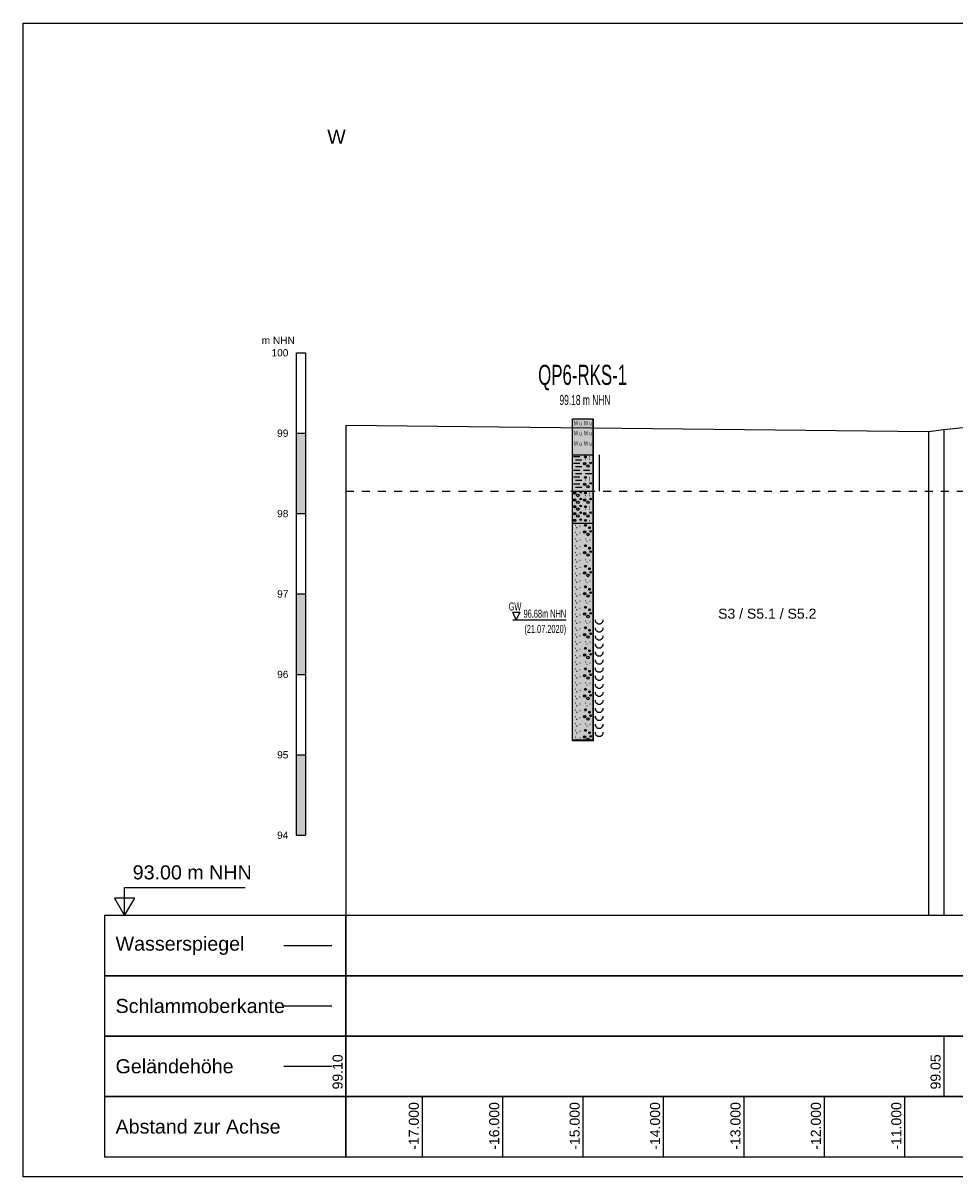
# Model space of a CAD drawing. Header units: metres. Extents: x -17 to 824, y 89 to 134.
# Tile 53 of 80: x 478 to 490, y 90 to 104. Entities that reach past the tile are written whole.
import ezdxf
from ezdxf.enums import TextEntityAlignment as Align

# ---------------------------------------------------------------- set-up
doc = ezdxf.new("R2010")
doc.units = ezdxf.units.M
doc.linetypes.add('ACAD_ISO03W100', pattern=[30, 12, -18])
for name, color, linetype in [('BG_GT_DC_RKS', 249, 'Continuous'), ('BG_GT_SCHICHT', 3, 'ACAD_ISO03W100'), ('BG_GT_TE', 6, 'Continuous'), ('BW_KOERP_GESCH', 126, 'Continuous'), ('BW_Z_BEM', 52, 'Continuous'), ('P_TO_GEW', 242, 'Continuous'), ('P_TO_NUTZ_WASSER', 152, 'Continuous'), ('ZZ_GITTER', 40, 'Continuous'), ('ZZ_LAYOUT', 2, 'Continuous')]:
    doc.layers.add(name, color=color, linetype=linetype)
doc.layers.add('ZZ_AFENSTER', color=6, linetype='Continuous', plot=False)
doc.styles.add('ARI018_V_100', font='arial.ttf', dxfattribs={"height": 0.18})
doc.styles.add('ARI025_V_50', font='arial.ttf', dxfattribs={"height": 0.125})
doc.styles.add('ARI035_V_50', font='arial.ttf', dxfattribs={"height": 0.175})
doc.styles.add('Arial', font='arial.ttf')
doc.styles.get("Standard").update_dxf_attribs({"font": 'arial.ttf'})

# ---------------------------------------------------------------- blocks, each defined once
blk = doc.blocks.new('QP6-RKS-1')
for p, q in [((-0.00255, 0), (0.00255, 0)), ((-0.00255, -0.0091), (-0.00255, 0)), ((-0.00255, 0), (0.00245, 0)), ((-0.00255, -0.08), (-0.00255, 0)), ((0.00245, 0), (0.00245, -0.08)), ((0.00255, 0), (0.00255, -0.0091)), ((-0.00255, -0.009), (0.00255, -0.009)), ((-0.00255, -0.0181), (-0.00255, -0.009)), ((0.00255, -0.0091), (-0.00255, -0.0091)), ((-0.00235, -0.0094), (-0.00075, -0.0094)), ((-0.00235, -0.0111), (-0.00075, -0.0111)), ((-0.00185, -0.0102), (-0.00025, -0.0102)), ((0.00045, -0.0095), (0.00085, -0.0095)), ((0.00045, -0.0112), (0.00055, -0.0112)), ((0.00046, -0.00945), (0.00084, -0.00945)), ((0.00046, -0.00955), (0.00084, -0.00955)), ((0.00048, -0.0094), (0.00082, -0.0094)), ((0.00048, -0.0096), (0.00082, -0.0096)), ((0.00052, -0.00935), (0.00078, -0.00935)), ((0.00052, -0.00965), (0.00078, -0.00965)), ((0.00065, -0.0101), (0.00075, -0.0101)), ((0.00165, -0.0095), (0.00175, -0.0095)), ((0.00165, -0.0101), (0.00175, -0.0101)), ((0.00255, -0.009), (0.00255, -0.0181)), ((0.00405, -0.009), (0.00405, -0.018)), ((-0.00235, -0.0128), (-0.00075, -0.0128)), ((-0.00185, -0.0119), (-0.00025, -0.0119)), ((-0.00185, -0.0136), (-0.00025, -0.0136)), ((0.00015, -0.0128), (0.00175, -0.0128)), ((0.00065, -0.0136), (0.00225, -0.0136)), ((-0.00235, -0.0145), (-0.00075, -0.0145)), ((-0.00235, -0.0162), (-0.00075, -0.0162)), ((-0.00185, -0.0153), (-0.00025, -0.0153)), ((-0.00185, -0.017), (-0.00025, -0.017)), ((0.00045, -0.0146), (0.00085, -0.0146)), ((0.00045, -0.0163), (0.00055, -0.0163)), ((0.00046, -0.01455), (0.00084, -0.01455)), ((0.00046, -0.01465), (0.00084, -0.01465)), ((0.00048, -0.0145), (0.00082, -0.0145)), ((0.00048, -0.0147), (0.00082, -0.0147)), ((0.00052, -0.01445), (0.00078, -0.01445)), ((0.00052, -0.01475), (0.00078, -0.01475)), ((0.00065, -0.0152), (0.00075, -0.0152)), ((0.00165, -0.0146), (0.00175, -0.0146)), ((0.00165, -0.0152), (0.00175, -0.0152)), ((-0.00255, -0.018), (0.00255, -0.018)), ((-0.00255, -0.0261), (-0.00255, -0.018)), ((0.00255, -0.0181), (-0.00255, -0.0181)), ((-0.00205, -0.0185), (-0.00195, -0.0185)), ((0.00045, -0.0185), (0.00085, -0.0185)), ((0.00046, -0.01845), (0.00084, -0.01845)), ((0.00046, -0.01855), (0.00084, -0.01855)), ((0.00048, -0.0184), (0.00082, -0.0184)), ((0.00048, -0.0186), (0.00082, -0.0186)), ((0.00052, -0.01835), (0.00078, -0.01835)), ((0.00052, -0.01865), (0.00078, -0.01865)), ((0.00065, -0.0191), (0.00075, -0.0191)), ((0.00165, -0.0185), (0.00175, -0.0185)), ((0.00165, -0.0191), (0.00175, -0.0191)), ((0.00255, -0.018), (0.00255, -0.0261)), ((-0.00205, -0.0202), (-0.00195, -0.0202)), ((-0.00205, -0.0219), (-0.00195, -0.0219)), ((0.00045, -0.0202), (0.00055, -0.0202)), ((0.00045, -0.0219), (0.00085, -0.0219)), ((0.00046, -0.02185), (0.00084, -0.02185)), ((0.00046, -0.02195), (0.00084, -0.02195)), ((0.00048, -0.0218), (0.00082, -0.0218)), ((0.00048, -0.022), (0.00082, -0.022)), ((0.00052, -0.02175), (0.00078, -0.02175)), ((0.00052, -0.02205), (0.00078, -0.02205)), ((0.00065, -0.0225), (0.00075, -0.0225)), ((0.00165, -0.0219), (0.00175, -0.0219)), ((0.00165, -0.0225), (0.00175, -0.0225)), ((-0.00205, -0.0236), (-0.00195, -0.0236)), ((-0.00205, -0.0253), (-0.00195, -0.0253)), ((0.00045, -0.0236), (0.00055, -0.0236)), ((0.00045, -0.0253), (0.00085, -0.0253)), ((0.00046, -0.02525), (0.00084, -0.02525)), ((0.00046, -0.02535), (0.00084, -0.02535)), ((0.00048, -0.0252), (0.00082, -0.0252)), ((0.00048, -0.0254), (0.00082, -0.0254)), ((0.00052, -0.02515), (0.00078, -0.02515)), ((0.00052, -0.02545), (0.00078, -0.02545)), ((0.00165, -0.0253), (0.00175, -0.0253)), ((-0.00255, -0.026), (0.00255, -0.026)), ((-0.00255, -0.0801), (-0.00255, -0.026)), ((0.00255, -0.0261), (-0.00255, -0.0261)), ((-0.00195, -0.0265), (-0.00185, -0.0265)), ((-0.00195, -0.0282), (-0.00185, -0.0282)), ((-0.00155, -0.0271), (-0.00145, -0.0271)), ((-0.00075, -0.0267), (-0.00065, -0.0267)), ((-0.00075, -0.0284), (-0.00065, -0.0284)), ((0.00045, -0.0265), (0.00085, -0.0265)), ((0.00045, -0.0282), (0.00055, -0.0282)), ((0.00046, -0.02645), (0.00084, -0.02645)), ((0.00046, -0.02655), (0.00084, -0.02655)), ((0.00048, -0.0264), (0.00082, -0.0264)), ((0.00048, -0.0266), (0.00082, -0.0266)), ((0.00052, -0.02635), (0.00078, -0.02635)), ((0.00052, -0.02665), (0.00078, -0.02665)), ((0.00145, -0.0271), (0.00185, -0.0271)), ((0.00146, -0.02705), (0.00184, -0.02705)), ((0.00146, -0.02715), (0.00184, -0.02715)), ((0.00148, -0.027), (0.00182, -0.027)), ((0.00148, -0.0272), (0.00182, -0.0272)), ((0.00152, -0.02695), (0.00178, -0.02695)), ((0.00152, -0.02725), (0.00178, -0.02725)), ((0.00165, -0.0259), (0.00175, -0.0259)), ((0.00255, -0.026), (0.00255, -0.0801)), ((-0.00195, -0.0299), (-0.00185, -0.0299)), ((-0.00155, -0.0288), (-0.00145, -0.0288)), ((-0.00155, -0.0305), (-0.00145, -0.0305)), ((-0.00075, -0.0301), (-0.00065, -0.0301)), ((0.00046, -0.03155), (0.00084, -0.03155)), ((0.00048, -0.0315), (0.00082, -0.0315)), ((0.00052, -0.03145), (0.00078, -0.03145)), ((0.00055, -0.0299), (0.00065, -0.0299)), ((0.00095, -0.0305), (0.00105, -0.0305)), ((0.00175, -0.0301), (0.00185, -0.0301)), ((-0.00195, -0.0316), (-0.00185, -0.0316)), ((-0.00195, -0.0333), (-0.00185, -0.0333)), ((-0.00155, -0.0322), (-0.00145, -0.0322)), ((-0.00155, -0.0339), (-0.00145, -0.0339)), ((-0.00075, -0.0318), (-0.00065, -0.0318)), ((-0.00075, -0.0335), (-0.00065, -0.0335)), ((0.00045, -0.0316), (0.00085, -0.0316)), ((0.00045, -0.0333), (0.00055, -0.0333)), ((0.00046, -0.03165), (0.00084, -0.03165)), ((0.00048, -0.0317), (0.00082, -0.0317)), ((0.00052, -0.03175), (0.00078, -0.03175)), ((0.00145, -0.0322), (0.00185, -0.0322)), ((0.00146, -0.03215), (0.00184, -0.03215)), ((0.00146, -0.03225), (0.00184, -0.03225)), ((0.00148, -0.0321), (0.00182, -0.0321)), ((0.00148, -0.0323), (0.00182, -0.0323)), ((0.00152, -0.03205), (0.00178, -0.03205)), ((0.00152, -0.03235), (0.00178, -0.03235)), ((-0.00195, -0.035), (-0.00185, -0.035)), ((-0.00195, -0.0367), (-0.00185, -0.0367)), ((-0.00155, -0.0356), (-0.00145, -0.0356)), ((-0.00155, -0.0373), (-0.00145, -0.0373)), ((-0.00075, -0.0352), (-0.00065, -0.0352)), ((-0.00075, -0.0369), (-0.00065, -0.0369)), ((0.00045, -0.0367), (0.00085, -0.0367)), ((0.00046, -0.03665), (0.00084, -0.03665)), ((0.00046, -0.03675), (0.00084, -0.03675)), ((0.00048, -0.0366), (0.00082, -0.0366)), ((0.00048, -0.0368), (0.00082, -0.0368)), ((0.00052, -0.03655), (0.00078, -0.03655)), ((0.00052, -0.03685), (0.00078, -0.03685)), ((0.00055, -0.035), (0.00065, -0.035)), ((0.00095, -0.0356), (0.00105, -0.0356)), ((0.00145, -0.0373), (0.00185, -0.0373)), ((0.00146, -0.03725), (0.00184, -0.03725)), ((0.00148, -0.0372), (0.00182, -0.0372)), ((0.00152, -0.03715), (0.00178, -0.03715)), ((0.00175, -0.0352), (0.00185, -0.0352)), ((-0.00195, -0.0384), (-0.00185, -0.0384)), ((-0.00195, -0.0401), (-0.00185, -0.0401)), ((-0.00155, -0.039), (-0.00145, -0.039)), ((-0.00075, -0.0386), (-0.00065, -0.0386)), ((0.00045, -0.0384), (0.00055, -0.0384)), ((0.00055, -0.0401), (0.00065, -0.0401)), ((0.00146, -0.03735), (0.00184, -0.03735)), ((0.00148, -0.0374), (0.00182, -0.0374)), ((0.00152, -0.03745), (0.00178, -0.03745)), ((-0.00195, -0.0418), (-0.00185, -0.0418)), ((-0.00155, -0.0407), (-0.00145, -0.0407)), ((-0.00155, -0.0424), (-0.00145, -0.0424)), ((-0.00075, -0.0403), (-0.00065, -0.0403)), ((-0.00075, -0.042), (-0.00065, -0.042)), ((0.00045, -0.0418), (0.00085, -0.0418)), ((0.00046, -0.04175), (0.00084, -0.04175)), ((0.00046, -0.04185), (0.00084, -0.04185)), ((0.00048, -0.0417), (0.00082, -0.0417)), ((0.00048, -0.0419), (0.00082, -0.0419)), ((0.00052, -0.04165), (0.00078, -0.04165)), ((0.00052, -0.04195), (0.00078, -0.04195)), ((0.00095, -0.0407), (0.00105, -0.0407)), ((0.00145, -0.0424), (0.00185, -0.0424)), ((0.00146, -0.04235), (0.00184, -0.04235)), ((0.00146, -0.04245), (0.00184, -0.04245)), ((0.00148, -0.0423), (0.00182, -0.0423)), ((0.00148, -0.0425), (0.00182, -0.0425)), ((0.00152, -0.04225), (0.00178, -0.04225)), ((0.00152, -0.04255), (0.00178, -0.04255)), ((0.00175, -0.0403), (0.00185, -0.0403)), ((-0.00195, -0.0435), (-0.00185, -0.0435)), ((-0.00195, -0.0452), (-0.00185, -0.0452)), ((-0.00155, -0.0441), (-0.00145, -0.0441)), ((-0.00155, -0.0458), (-0.00145, -0.0458)), ((-0.00075, -0.0437), (-0.00065, -0.0437)), ((-0.00075, -0.0454), (-0.00065, -0.0454)), ((0.00045, -0.0435), (0.00055, -0.0435)), ((0.00055, -0.0452), (0.00065, -0.0452)), ((0.00095, -0.0458), (0.00105, -0.0458)), ((0.00175, -0.0454), (0.00185, -0.0454)), ((-0.00195, -0.0469), (-0.00185, -0.0469)), ((-0.00195, -0.0486), (-0.00185, -0.0486)), ((-0.00155, -0.0475), (-0.00145, -0.0475)), ((-0.00075, -0.0471), (-0.00065, -0.0471)), ((0.00045, -0.0469), (0.00085, -0.0469)), ((0.00045, -0.0486), (0.00055, -0.0486)), ((0.00046, -0.04685), (0.00084, -0.04685)), ((0.00046, -0.04695), (0.00084, -0.04695)), ((0.00048, -0.0468), (0.00082, -0.0468)), ((0.00048, -0.047), (0.00082, -0.047)), ((0.00052, -0.04675), (0.00078, -0.04675)), ((0.00052, -0.04705), (0.00078, -0.04705)), ((0.00145, -0.0475), (0.00185, -0.0475)), ((0.00146, -0.04745), (0.00184, -0.04745)), ((0.00146, -0.04755), (0.00184, -0.04755)), ((0.00148, -0.0474), (0.00182, -0.0474)), ((0.00148, -0.0476), (0.00182, -0.0476)), ((0.00152, -0.04735), (0.00178, -0.04735)), ((0.00152, -0.04765), (0.00178, -0.04765)), ((-0.00195, -0.0503), (-0.00185, -0.0503)), ((-0.00155, -0.0492), (-0.00145, -0.0492)), ((-0.00155, -0.0509), (-0.00145, -0.0509)), ((-0.00075, -0.0488), (-0.00065, -0.0488)), ((-0.00075, -0.0505), (-0.00065, -0.0505)), ((0.00055, -0.0503), (0.00065, -0.0503)), ((0.00095, -0.0509), (0.00105, -0.0509)), ((0.00175, -0.0505), (0.00185, -0.0505)), ((0.00305, -0.05), (0.00305, -0.0503)), ((0.00305, -0.0503), (0.00325, -0.0506)), ((0.00325, -0.0506), (0.00345, -0.0508)), ((0.00345, -0.0508), (0.00375, -0.051)), ((0.00375, -0.051), (0.00405, -0.051)), ((0.00405, -0.051), (0.00435, -0.051)), ((0.00435, -0.051), (0.00465, -0.0508)), ((0.00465, -0.0508), (0.00485, -0.0506)), ((0.00485, -0.0506), (0.00505, -0.0503)), ((0.00505, -0.0503), (0.00505, -0.05)), ((-0.00195, -0.052), (-0.00185, -0.052)), ((-0.00195, -0.0537), (-0.00185, -0.0537)), ((-0.00155, -0.0526), (-0.00145, -0.0526)), ((-0.00155, -0.0543), (-0.00145, -0.0543)), ((-0.00075, -0.0522), (-0.00065, -0.0522)), ((-0.00075, -0.0539), (-0.00065, -0.0539)), ((0.00045, -0.052), (0.00085, -0.052)), ((0.00045, -0.0537), (0.00055, -0.0537)), ((0.00046, -0.05195), (0.00084, -0.05195)), ((0.00046, -0.05205), (0.00084, -0.05205)), ((0.00048, -0.0519), (0.00082, -0.0519)), ((0.00048, -0.0521), (0.00082, -0.0521)), ((0.00052, -0.05185), (0.00078, -0.05185)), ((0.00052, -0.05215), (0.00078, -0.05215)), ((0.00145, -0.0526), (0.00185, -0.0526)), ((0.00146, -0.05255), (0.00184, -0.05255)), ((0.00146, -0.05265), (0.00184, -0.05265)), ((0.00148, -0.0525), (0.00182, -0.0525)), ((0.00148, -0.0527), (0.00182, -0.0527)), ((0.00152, -0.05245), (0.00178, -0.05245)), ((0.00152, -0.05275), (0.00178, -0.05275)), ((0.00305, -0.052), (0.00305, -0.0523)), ((0.00305, -0.0523), (0.00325, -0.0526)), ((0.00305, -0.054), (0.00305, -0.0543)), ((0.00305, -0.0543), (0.00325, -0.0546)), ((0.00325, -0.0526), (0.00345, -0.0528)), ((0.00345, -0.0528), (0.00375, -0.053)), ((0.00375, -0.053), (0.00405, -0.053)), ((0.00405, -0.053), (0.00435, -0.053)), ((0.00435, -0.053), (0.00465, -0.0528)), ((0.00465, -0.0528), (0.00485, -0.0526)), ((0.00485, -0.0526), (0.00505, -0.0523)), ((0.00485, -0.0546), (0.00505, -0.0543)), ((0.00505, -0.0523), (0.00505, -0.052)), ((0.00505, -0.0543), (0.00505, -0.054)), ((-0.00195, -0.0554), (-0.00185, -0.0554)), ((-0.00195, -0.0571), (-0.00185, -0.0571)), ((-0.00155, -0.056), (-0.00145, -0.056)), ((-0.00075, -0.0556), (-0.00065, -0.0556)), ((-0.00075, -0.0573), (-0.00065, -0.0573)), ((0.00045, -0.0571), (0.00085, -0.0571)), ((0.00046, -0.05705), (0.00084, -0.05705)), ((0.00046, -0.05715), (0.00084, -0.05715)), ((0.00048, -0.057), (0.00082, -0.057)), ((0.00048, -0.0572), (0.00082, -0.0572)), ((0.00052, -0.05695), (0.00078, -0.05695)), ((0.00052, -0.05725), (0.00078, -0.05725)), ((0.00055, -0.0554), (0.00065, -0.0554)), ((0.00095, -0.056), (0.00105, -0.056)), ((0.00175, -0.0556), (0.00185, -0.0556)), ((0.00305, -0.056), (0.00305, -0.0563)), ((0.00305, -0.0563), (0.00325, -0.0566)), ((0.00325, -0.0546), (0.00345, -0.0548)), ((0.00325, -0.0566), (0.00345, -0.0568)), ((0.00345, -0.0548), (0.00375, -0.055)), ((0.00345, -0.0568), (0.00375, -0.057)), ((0.00375, -0.055), (0.00405, -0.055)), ((0.00375, -0.057), (0.00405, -0.057)), ((0.00405, -0.055), (0.00435, -0.055)), ((0.00405, -0.057), (0.00435, -0.057)), ((0.00435, -0.055), (0.00465, -0.0548)), ((0.00435, -0.057), (0.00465, -0.0568)), ((0.00465, -0.0548), (0.00485, -0.0546)), ((0.00465, -0.0568), (0.00485, -0.0566)), ((0.00485, -0.0566), (0.00505, -0.0563)), ((0.00505, -0.0563), (0.00505, -0.056)), ((-0.00195, -0.0588), (-0.00185, -0.0588)), ((-0.00155, -0.0577), (-0.00145, -0.0577)), ((-0.00155, -0.0594), (-0.00145, -0.0594)), ((-0.00075, -0.059), (-0.00065, -0.059)), ((0.00045, -0.0588), (0.00055, -0.0588)), ((0.00145, -0.0577), (0.00185, -0.0577)), ((0.00146, -0.05765), (0.00184, -0.05765)), ((0.00146, -0.05775), (0.00184, -0.05775)), ((0.00148, -0.0576), (0.00182, -0.0576)), ((0.00148, -0.0578), (0.00182, -0.0578)), ((0.00152, -0.05755), (0.00178, -0.05755)), ((0.00152, -0.05785), (0.00178, -0.05785)), ((0.00305, -0.058), (0.00305, -0.0583)), ((0.00305, -0.0583), (0.00325, -0.0586)), ((0.00305, -0.06), (0.00305, -0.0603)), ((0.00325, -0.0586), (0.00345, -0.0588)), ((0.00345, -0.0588), (0.00375, -0.059)), ((0.00375, -0.059), (0.00405, -0.059)), ((0.00405, -0.059), (0.00435, -0.059)), ((0.00435, -0.059), (0.00465, -0.0588)), ((0.00465, -0.0588), (0.00485, -0.0586)), ((0.00485, -0.0586), (0.00505, -0.0583)), ((0.00505, -0.0583), (0.00505, -0.058)), ((0.00505, -0.0603), (0.00505, -0.06)), ((-0.00195, -0.0605), (-0.00185, -0.0605)), ((-0.00195, -0.0622), (-0.00185, -0.0622)), ((-0.00155, -0.0611), (-0.00145, -0.0611)), ((-0.00155, -0.0628), (-0.00145, -0.0628)), ((-0.00075, -0.0607), (-0.00065, -0.0607)), ((-0.00075, -0.0624), (-0.00065, -0.0624)), ((0.00045, -0.0622), (0.00085, -0.0622)), ((0.00046, -0.06215), (0.00084, -0.06215)), ((0.00046, -0.06225), (0.00084, -0.06225)), ((0.00048, -0.0621), (0.00082, -0.0621)), ((0.00048, -0.0623), (0.00082, -0.0623)), ((0.00052, -0.06205), (0.00078, -0.06205)), ((0.00052, -0.06235), (0.00078, -0.06235)), ((0.00055, -0.0605), (0.00065, -0.0605)), ((0.00095, -0.0611), (0.00105, -0.0611)), ((0.00145, -0.0628), (0.00185, -0.0628)), ((0.00146, -0.06275), (0.00184, -0.06275)), ((0.00146, -0.06285), (0.00184, -0.06285)), ((0.00148, -0.0627), (0.00182, -0.0627)), ((0.00148, -0.0629), (0.00182, -0.0629)), ((0.00152, -0.06265), (0.00178, -0.06265)), ((0.00152, -0.06295), (0.00178, -0.06295)), ((0.00175, -0.0607), (0.00185, -0.0607)), ((0.00305, -0.0603), (0.00325, -0.0606)), ((0.00305, -0.062), (0.00305, -0.0623)), ((0.00305, -0.0623), (0.00325, -0.0626)), ((0.00325, -0.0606), (0.00345, -0.0608)), ((0.00325, -0.0626), (0.00345, -0.0628)), ((0.00345, -0.0608), (0.00375, -0.061)), ((0.00345, -0.0628), (0.00375, -0.063)), ((0.00375, -0.061), (0.00405, -0.061)), ((0.00375, -0.063), (0.00405, -0.063)), ((0.00405, -0.061), (0.00435, -0.061)), ((0.00405, -0.063), (0.00435, -0.063)), ((0.00435, -0.061), (0.00465, -0.0608)), ((0.00435, -0.063), (0.00465, -0.0628)), ((0.00465, -0.0608), (0.00485, -0.0606)), ((0.00465, -0.0628), (0.00485, -0.0626)), ((0.00485, -0.0606), (0.00505, -0.0603)), ((0.00485, -0.0626), (0.00505, -0.0623)), ((0.00505, -0.0623), (0.00505, -0.062)), ((-0.00195, -0.0639), (-0.00185, -0.0639)), ((-0.00195, -0.0656), (-0.00185, -0.0656)), ((-0.00155, -0.0645), (-0.00145, -0.0645)), ((-0.00075, -0.0641), (-0.00065, -0.0641)), ((-0.00075, -0.0658), (-0.00065, -0.0658)), ((0.00045, -0.0639), (0.00055, -0.0639)), ((0.00055, -0.0656), (0.00065, -0.0656)), ((0.00175, -0.0658), (0.00185, -0.0658)), ((0.00305, -0.064), (0.00305, -0.0643)), ((0.00305, -0.0643), (0.00325, -0.0646)), ((0.00305, -0.066), (0.00305, -0.0663)), ((0.00325, -0.0646), (0.00345, -0.0648)), ((0.00345, -0.0648), (0.00375, -0.065)), ((0.00375, -0.065), (0.00405, -0.065)), ((0.00405, -0.065), (0.00435, -0.065)), ((0.00435, -0.065), (0.00465, -0.0648)), ((0.00465, -0.0648), (0.00485, -0.0646)), ((0.00485, -0.0646), (0.00505, -0.0643)), ((0.00505, -0.0643), (0.00505, -0.064)), ((0.00505, -0.0663), (0.00505, -0.066)), ((-0.00195, -0.0673), (-0.00185, -0.0673)), ((-0.00155, -0.0662), (-0.00145, -0.0662)), ((-0.00155, -0.0679), (-0.00145, -0.0679)), ((-0.00075, -0.0675), (-0.00065, -0.0675)), ((0.00045, -0.0673), (0.00085, -0.0673)), ((0.00046, -0.06725), (0.00084, -0.06725)), ((0.00046, -0.06735), (0.00084, -0.06735)), ((0.00048, -0.0672), (0.00082, -0.0672)), ((0.00048, -0.0674), (0.00082, -0.0674)), ((0.00052, -0.06715), (0.00078, -0.06715)), ((0.00052, -0.06745), (0.00078, -0.06745)), ((0.00095, -0.0662), (0.00105, -0.0662)), ((0.00145, -0.0679), (0.00185, -0.0679)), ((0.00146, -0.06785), (0.00184, -0.06785)), ((0.00146, -0.06795), (0.00184, -0.06795)), ((0.00148, -0.0678), (0.00182, -0.0678)), ((0.00148, -0.068), (0.00182, -0.068)), ((0.00152, -0.06775), (0.00178, -0.06775)), ((0.00152, -0.06805), (0.00178, -0.06805)), ((0.00305, -0.0663), (0.00325, -0.0666)), ((0.00305, -0.068), (0.00305, -0.0683)), ((0.00305, -0.0683), (0.00325, -0.0686)), ((0.00325, -0.0666), (0.00345, -0.0668)), ((0.00325, -0.0686), (0.00345, -0.0688)), ((0.00345, -0.0668), (0.00375, -0.067)), ((0.00345, -0.0688), (0.00375, -0.069)), ((0.00375, -0.067), (0.00405, -0.067)), ((0.00405, -0.067), (0.00435, -0.067)), ((0.00435, -0.067), (0.00465, -0.0668)), ((0.00435, -0.069), (0.00465, -0.0688)), ((0.00465, -0.0668), (0.00485, -0.0666)), ((0.00465, -0.0688), (0.00485, -0.0686)), ((0.00485, -0.0666), (0.00505, -0.0663)), ((0.00485, -0.0686), (0.00505, -0.0683)), ((0.00505, -0.0683), (0.00505, -0.068)), ((-0.00195, -0.069), (-0.00185, -0.069)), ((-0.00195, -0.0707), (-0.00185, -0.0707)), ((-0.00155, -0.0696), (-0.00145, -0.0696)), ((-0.00155, -0.0713), (-0.00145, -0.0713)), ((-0.00075, -0.0692), (-0.00065, -0.0692)), ((-0.00075, -0.0709), (-0.00065, -0.0709)), ((0.00045, -0.069), (0.00055, -0.069)), ((0.00055, -0.0707), (0.00065, -0.0707)), ((0.00095, -0.0713), (0.00105, -0.0713)), ((0.00175, -0.0709), (0.00185, -0.0709)), ((0.00305, -0.07), (0.00305, -0.0703)), ((0.00305, -0.0703), (0.00325, -0.0706)), ((0.00325, -0.0706), (0.00345, -0.0708)), ((0.00345, -0.0708), (0.00375, -0.071)), ((0.00375, -0.069), (0.00405, -0.069)), ((0.00375, -0.071), (0.00405, -0.071)), ((0.00405, -0.069), (0.00435, -0.069)), ((0.00405, -0.071), (0.00435, -0.071)), ((0.00435, -0.071), (0.00465, -0.0708)), ((0.00465, -0.0708), (0.00485, -0.0706)), ((0.00485, -0.0706), (0.00505, -0.0703)), ((0.00505, -0.0703), (0.00505, -0.07)), ((-0.00195, -0.0724), (-0.00185, -0.0724)), ((-0.00195, -0.0741), (-0.00185, -0.0741)), ((-0.00155, -0.073), (-0.00145, -0.073)), ((-0.00075, -0.0726), (-0.00065, -0.0726)), ((-0.00075, -0.0743), (-0.00065, -0.0743)), ((0.00045, -0.0724), (0.00085, -0.0724)), ((0.00045, -0.0741), (0.00055, -0.0741)), ((0.00046, -0.07235), (0.00084, -0.07235)), ((0.00046, -0.07245), (0.00084, -0.07245)), ((0.00048, -0.0723), (0.00082, -0.0723)), ((0.00048, -0.0725), (0.00082, -0.0725)), ((0.00052, -0.07225), (0.00078, -0.07225)), ((0.00052, -0.07255), (0.00078, -0.07255)), ((0.00145, -0.073), (0.00185, -0.073)), ((0.00146, -0.07295), (0.00184, -0.07295)), ((0.00146, -0.07305), (0.00184, -0.07305)), ((0.00148, -0.0729), (0.00182, -0.0729)), ((0.00148, -0.0731), (0.00182, -0.0731)), ((0.00152, -0.07285), (0.00178, -0.07285)), ((0.00152, -0.07315), (0.00178, -0.07315)), ((0.00305, -0.072), (0.00305, -0.0723)), ((0.00305, -0.0723), (0.00325, -0.0726)), ((0.00305, -0.074), (0.00305, -0.0743)), ((0.00305, -0.0743), (0.00325, -0.0746)), ((0.00325, -0.0726), (0.00345, -0.0728)), ((0.00325, -0.0746), (0.00345, -0.0748)), ((0.00345, -0.0728), (0.00375, -0.073)), ((0.00375, -0.073), (0.00405, -0.073)), ((0.00405, -0.073), (0.00435, -0.073)), ((0.00435, -0.073), (0.00465, -0.0728)), ((0.00465, -0.0728), (0.00485, -0.0726)), ((0.00465, -0.0748), (0.00485, -0.0746)), ((0.00485, -0.0726), (0.00505, -0.0723)), ((0.00485, -0.0746), (0.00505, -0.0743)), ((0.00505, -0.0723), (0.00505, -0.072)), ((0.00505, -0.0743), (0.00505, -0.074)), ((-0.00195, -0.0758), (-0.00185, -0.0758)), ((-0.00155, -0.0747), (-0.00145, -0.0747)), ((-0.00155, -0.0764), (-0.00145, -0.0764)), ((-0.00075, -0.076), (-0.00065, -0.076)), ((0.00046, -0.07745), (0.00084, -0.07745)), ((0.00048, -0.0774), (0.00082, -0.0774)), ((0.00052, -0.07735), (0.00078, -0.07735)), ((0.00055, -0.0758), (0.00065, -0.0758)), ((0.00095, -0.0764), (0.00105, -0.0764)), ((0.00175, -0.076), (0.00185, -0.076)), ((0.00305, -0.076), (0.00305, -0.0763)), ((0.00305, -0.0763), (0.00325, -0.0766)), ((0.00325, -0.0766), (0.00345, -0.0768)), ((0.00345, -0.0748), (0.00375, -0.075)), ((0.00345, -0.0768), (0.00375, -0.077)), ((0.00375, -0.075), (0.00405, -0.075)), ((0.00375, -0.077), (0.00405, -0.077)), ((0.00405, -0.075), (0.00435, -0.075)), ((0.00405, -0.077), (0.00435, -0.077)), ((0.00435, -0.075), (0.00465, -0.0748)), ((0.00435, -0.077), (0.00465, -0.0768)), ((0.00465, -0.0768), (0.00485, -0.0766)), ((0.00485, -0.0766), (0.00505, -0.0763)), ((0.00505, -0.0763), (0.00505, -0.076)), ((0.00245, -0.08), (-0.00255, -0.08)), ((0.00255, -0.0801), (-0.00255, -0.0801)), ((-0.00195, -0.0775), (-0.00185, -0.0775)), ((-0.00195, -0.0792), (-0.00185, -0.0792)), ((-0.00155, -0.0781), (-0.00145, -0.0781)), ((-0.00155, -0.0798), (-0.00145, -0.0798)), ((-0.00075, -0.0777), (-0.00065, -0.0777)), ((-0.00075, -0.0794), (-0.00065, -0.0794)), ((0.00045, -0.0775), (0.00085, -0.0775)), ((0.00045, -0.0792), (0.00055, -0.0792)), ((0.00046, -0.07755), (0.00084, -0.07755)), ((0.00048, -0.0776), (0.00082, -0.0776)), ((0.00052, -0.07765), (0.00078, -0.07765)), ((0.00145, -0.0781), (0.00185, -0.0781)), ((0.00146, -0.07805), (0.00184, -0.07805)), ((0.00146, -0.07815), (0.00184, -0.07815)), ((0.00148, -0.078), (0.00182, -0.078)), ((0.00148, -0.0782), (0.00182, -0.0782)), ((0.00152, -0.07795), (0.00178, -0.07795)), ((0.00152, -0.07825), (0.00178, -0.07825)), ((0.00305, -0.078), (0.00305, -0.0783)), ((0.00305, -0.0783), (0.00325, -0.0786)), ((0.00325, -0.0786), (0.00345, -0.0788)), ((0.00345, -0.0788), (0.00375, -0.079)), ((0.00375, -0.079), (0.00405, -0.079)), ((0.00405, -0.079), (0.00435, -0.079)), ((0.00435, -0.079), (0.00465, -0.0788)), ((0.00465, -0.0788), (0.00485, -0.0786)), ((0.00485, -0.0786), (0.00505, -0.0783)), ((0.00505, -0.0783), (0.00505, -0.078))]:
    blk.add_line(p, q)
at = {"color": 160}
for p, q in [((-0.01655, -0.05), (-0.01745, -0.0481)), ((-0.01745, -0.0481), (-0.01565, -0.0481)), ((-0.01565, -0.0481), (-0.01655, -0.05)), ((-0.01745, -0.05), (-0.00415, -0.05))]:
    blk.add_line(p, q, dxfattribs=at)
for centre, radius in [((0.00045, -0.0112), 0.0003), ((0.00065, -0.0095), 0.0002), ((0.00195, -0.011), 0.0002), ((0.00125, -0.0118), 0.0003), ((0.00045, -0.0163), 0.0003), ((0.00065, -0.0146), 0.0002), ((0.00125, -0.0169), 0.0003), ((0.00195, -0.0161), 0.0002), ((-0.00205, -0.0185), 0.0003), ((-0.00205, -0.0202), 0.0003), ((-0.00125, -0.0191), 0.0003), ((-0.00055, -0.0183), 0.0002), ((-0.00055, -0.02), 0.0002), ((0.00045, -0.0202), 0.0003), ((0.00065, -0.0185), 0.0002), ((0.00195, -0.02), 0.0002), ((-0.00205, -0.0219), 0.0003), ((-0.00125, -0.0208), 0.0003), ((-0.00125, -0.0225), 0.0003), ((-0.00055, -0.0217), 0.0002), ((0.00065, -0.0219), 0.0002), ((0.00125, -0.0208), 0.0003), ((-0.00205, -0.0236), 0.0003), ((-0.00205, -0.0253), 0.0003), ((-0.00125, -0.0242), 0.0003), ((-0.00055, -0.0234), 0.0002), ((-0.00055, -0.0251), 0.0002), ((0.00045, -0.0236), 0.0003), ((0.00065, -0.0253), 0.0002), ((0.00125, -0.0242), 0.0003), ((0.00195, -0.0234), 0.0002), ((0.00045, -0.0282), 0.0003), ((0.00065, -0.0265), 0.0002), ((0.00125, -0.0288), 0.0003), ((0.00165, -0.0271), 0.0002), ((0.00195, -0.028), 0.0002), ((0.00065, -0.0316), 0.0002), ((0.00045, -0.0333), 0.0003), ((0.00125, -0.0339), 0.0003), ((0.00165, -0.0322), 0.0002), ((0.00195, -0.0331), 0.0002), ((0.00065, -0.0367), 0.0002), ((0.00165, -0.0373), 0.0002), ((0.00045, -0.0384), 0.0003), ((0.00125, -0.039), 0.0003), ((0.00195, -0.0382), 0.0002), ((0.00065, -0.0418), 0.0002), ((0.00165, -0.0424), 0.0002), ((0.00045, -0.0435), 0.0003), ((0.00125, -0.0441), 0.0003), ((0.00195, -0.0433), 0.0002), ((0.00045, -0.0486), 0.0003), ((0.00065, -0.0469), 0.0002), ((0.00165, -0.0475), 0.0002), ((0.00195, -0.0484), 0.0002), ((0.00125, -0.0492), 0.0003), ((0.00045, -0.0537), 0.0003), ((0.00065, -0.052), 0.0002), ((0.00125, -0.0543), 0.0003), ((0.00165, -0.0526), 0.0002), ((0.00195, -0.0535), 0.0002), ((0.00065, -0.0571), 0.0002), ((0.00045, -0.0588), 0.0003), ((0.00125, -0.0594), 0.0003), ((0.00165, -0.0577), 0.0002), ((0.00195, -0.0586), 0.0002), ((0.00065, -0.0622), 0.0002), ((0.00165, -0.0628), 0.0002), ((0.00045, -0.0639), 0.0003), ((0.00125, -0.0645), 0.0003), ((0.00195, -0.0637), 0.0002), ((0.00045, -0.069), 0.0003), ((0.00065, -0.0673), 0.0002), ((0.00165, -0.0679), 0.0002), ((0.00195, -0.0688), 0.0002), ((0.00125, -0.0696), 0.0003), ((0.00045, -0.0741), 0.0003), ((0.00065, -0.0724), 0.0002), ((0.00125, -0.0747), 0.0003), ((0.00165, -0.073), 0.0002), ((0.00195, -0.0739), 0.0002), ((0.00065, -0.0775), 0.0002), ((0.00045, -0.0792), 0.0003), ((0.00125, -0.0798), 0.0003), ((0.00165, -0.0781), 0.0002), ((0.00195, -0.079), 0.0002)]:
    blk.add_circle(centre, radius)
at = {"color": 30}
blk.add_solid([(-0.00255, 0), (0.00255, 0), (-0.00255, -0.0091), (0.00255, -0.0091)], dxfattribs=at)
at = {"color": 191}
blk.add_solid([(-0.00255, -0.009), (0.00255, -0.009), (-0.00255, -0.0181), (0.00255, -0.0181)], dxfattribs=at)
at = {"color": 51}
blk.add_solid([(-0.00255, -0.018), (0.00255, -0.018), (-0.00255, -0.0261), (0.00255, -0.0261)], dxfattribs=at)
at = {"color": 33}
blk.add_solid([(-0.00255, -0.026), (0.00255, -0.026), (-0.00255, -0.0801), (0.00255, -0.0801)], dxfattribs=at)
at = {"width": 0.6}
for s, height, p in [('QP6-RKS-1', 0.005, (-0.00005, 0.0084)), ('  99.18 m NHN', 0.0025, (-0.00005, 0.0034))]:
    blk.add_text(s, height=height, dxfattribs=at).set_placement(p, align=Align.CENTER)
for s, p in [('M', (-0.00175, -0.0006)), ('u', (-0.00055, -0.0006)), ('M', (0.00075, -0.0006)), ('u', (0.00195, -0.0006)), ('M', (-0.00175, -0.0031)), ('M', (-0.00175, -0.0056)), ('u', (-0.00055, -0.0031)), ('M', (0.00075, -0.0031)), ('M', (0.00075, -0.0056)), ('u', (0.00195, -0.0031)), ('u', (-0.00055, -0.0056)), ('u', (0.00195, -0.0056))]:
    blk.add_text(s, height=0.00108, dxfattribs=at).set_placement(p, align=Align.TOP_CENTER)
at = {"color": 160, "width": 0.6}
for s, p in [('GW', (-0.0153, -0.04772)), ('96.68m NHN', (-0.00415, -0.0495)), ('(21.07.2020)', (-0.00415, -0.0533))]:
    blk.add_text(s, height=0.002, dxfattribs=at).set_placement(p, align=Align.RIGHT)

msp = doc.modelspace()

# ---------------------------------------------------------------- hatches: boundary and pattern name
at = {"layer": 'ZZ_LAYOUT'}
h = msp.add_hatch(color=249, dxfattribs=at)
h.dxf.hatch_style = 1
h.paths.add_polyline_path([(481.552, 99), (481.439, 99), (481.439, 98), (481.552, 98)])
h = msp.add_hatch(color=249, dxfattribs=at)
h.dxf.hatch_style = 1
h.paths.add_polyline_path([(481.552, 97), (481.439, 97), (481.439, 96), (481.552, 96)])
h = msp.add_hatch(color=249, dxfattribs=at)
h.dxf.hatch_style = 1
h.paths.add_polyline_path([(481.552, 95), (481.439, 95), (481.439, 94), (481.552, 94)])

# ---------------------------------------------------------------- linework, layer by layer
at = {"layer": 'BG_GT_SCHICHT', "ltscale": 0.005, "flags": 128}
msp.add_lwpolyline([(482.052, 98.28), (485, 98.28), (494.61, 98.28, -0.023778), (497.124, 98.13)], format="xyb", dxfattribs=at)
at = {"layer": 'BW_KOERP_GESCH'}
msp.add_line((481.88, 91.125), (481.28, 91.125), dxfattribs=at)
msp.add_lwpolyline([(482.052, 99.1), (489.297, 99.019), (489.487, 99.046), (490.367, 99.137), (490.913, 99.127), (493.258, 99.084), (493.998, 99.086), (494.126, 99.083), (498.124, 97.812), (498.347, 97.74), (498.395, 97.703), (499.4, 97.002), (499.46, 97), (500, 96.986), (500.151, 96.982), (500.236, 96.992), (500.882, 97.167), (500.923, 97.214), (501.543, 97.745), (501.923, 97.887), (505.461, 99.277), (508.148, 99.241), (510.891, 99.203), (516.526, 99.185)], dxfattribs=at)
at = {"layer": 'BW_Z_BEM'}
for p, q in [((482.052, 99.1), (482.052, 93)), ((489.297, 99.019), (489.297, 93)), ((489.487, 99.046), (489.487, 93))]:
    msp.add_line(p, q, dxfattribs=at)
at = {"layer": 'P_TO_GEW', "color": 245, "true_color": 0x994c5f}
msp.add_line((481.88, 91.875), (481.28, 91.875), dxfattribs=at)
at = {"layer": 'P_TO_NUTZ_WASSER'}
msp.add_line((481.88, 92.625), (481.28, 92.625), dxfattribs=at)
at = {"layer": 'ZZ_AFENSTER'}
msp.add_lwpolyline([(478.039, 89.75), (478.039, 104.1), (517.539, 104.1), (517.539, 89.75)], close=True, dxfattribs=at)
at = {"layer": 'ZZ_GITTER'}
for p, q in [((479.302, 93), (479.302, 93.35)), ((479.302, 93.35), (480.802, 93.35)), ((479.427, 93.217), (479.177, 93.217)), ((479.177, 93.217), (479.302, 93)), ((479.302, 93), (479.427, 93.217)), ((482.052, 91.5), (482.052, 90.75)), ((489.487, 91.5), (489.487, 90.75)), ((483, 90.75), (483, 90)), ((484, 90.75), (484, 90)), ((485, 90.75), (485, 90)), ((486, 90.75), (486, 90)), ((487, 90.75), (487, 90)), ((488, 90.75), (488, 90)), ((489, 90.75), (489, 90))]:
    msp.add_line(p, q, dxfattribs=at)
at = {"layer": 'ZZ_GITTER', "transparency": 33554687}
for points in [[(482.052, 92.25), (482.052, 93), (479.052, 93), (479.052, 92.25)], [(482.052, 92.25), (516.526, 92.25), (516.526, 93), (482.052, 93)], [(482.052, 91.5), (482.052, 92.25), (479.052, 92.25), (479.052, 91.5)], [(482.052, 91.5), (516.526, 91.5), (516.526, 92.25), (482.052, 92.25)], [(482.052, 90.75), (482.052, 91.5), (479.052, 91.5), (479.052, 90.75)], [(482.052, 90.75), (516.526, 90.75), (516.526, 91.5), (482.052, 91.5)], [(482.052, 90), (482.052, 90.75), (479.052, 90.75), (479.052, 90)], [(482.052, 90), (516.526, 90), (516.526, 90.75), (482.052, 90.75)]]:
    msp.add_3dface(points, dxfattribs=at)
at = {"layer": 'ZZ_LAYOUT', "color": 249}
for p, q in [((481.439, 94), (481.439, 100)), ((481.439, 100), (481.552, 100)), ((481.552, 100), (481.552, 94)), ((481.439, 99), (481.552, 99)), ((481.439, 98), (481.552, 98)), ((481.439, 97), (481.552, 97)), ((481.439, 96), (481.552, 96)), ((481.439, 95), (481.552, 95)), ((481.439, 94), (481.552, 94))]:
    msp.add_line(p, q, dxfattribs=at)

# ---------------------------------------------------------------- block references
at = {"layer": 'BG_GT_DC_RKS', "xscale": 50, "yscale": 50, "zscale": 50}
msp.add_blockref('QP6-RKS-1', (485, 99.18), dxfattribs=at)

# ---------------------------------------------------------------- texts
at = {"layer": 'BG_GT_TE', "insert": (487.293, 96.754), "char_height": 0.125, "attachment_point": 5, "style": 'ARI025_V_50'}
msp.add_mtext_dynamic_manual_height_columns('S3 / S5.1 / S5.2', width=1.21518, gutter_width=0.625, heights=[0], dxfattribs=at)
at = {"layer": 'ZZ_GITTER', "style": 'ARI035_V_50'}
msp.add_text('93.00 m NHN', height=0.175, dxfattribs=at).set_placement((479.402, 93.45))
at = {"layer": 'ZZ_GITTER', "char_height": 0.175, "attachment_point": 4, "line_spacing_factor": 1.004016, "style": 'Arial'}
for s, insert in [('Wasserspiegel', (479.189, 92.625)), ('Schlammoberkante', (479.189, 91.875)), ('Geländehöhe', (479.189, 91.125)), ('Abstand zur Achse', (479.189, 90.375))]:
    msp.add_mtext(s, dxfattribs=dict(at, insert=insert))
at = {"layer": 'ZZ_GITTER', "char_height": 0.125, "attachment_point": 7, "rotation": 90, "line_spacing_factor": 1.004016, "style": 'Arial'}
for s, insert in [('99.10', (482.014, 90.838)), ('99.05', (489.45, 90.838)), ('-17.000', (482.962, 90.088)), ('-16.000', (483.962, 90.088)), ('-15.000', (484.962, 90.088)), ('-14.000', (485.962, 90.088)), ('-13.000', (486.962, 90.088)), ('-12.000', (487.962, 90.088)), ('-11.000', (488.962, 90.088))]:
    msp.add_mtext(s, dxfattribs=dict(at, insert=insert))
at = {"layer": 'ZZ_LAYOUT', "color": 249, "style": 'ARI018_V_100'}
for s, p in [('m NHN', (481.418, 100.154)), ('100', (481.338, 100)), ('99', (481.338, 99)), ('98', (481.338, 98)), ('97', (481.338, 97)), ('96', (481.338, 96)), ('95', (481.338, 95)), ('94', (481.338, 94))]:
    msp.add_text(s, height=0.09, dxfattribs=at).set_placement(p, align=Align.MIDDLE_RIGHT)
at = {"layer": 'ZZ_LAYOUT', "insert": (482.052, 102.6), "char_height": 0.175, "width": 0.22975, "attachment_point": 9, "style": 'ARI035_V_50'}
msp.add_mtext('W', dxfattribs=at)

doc.saveas('drawing.dxf')
